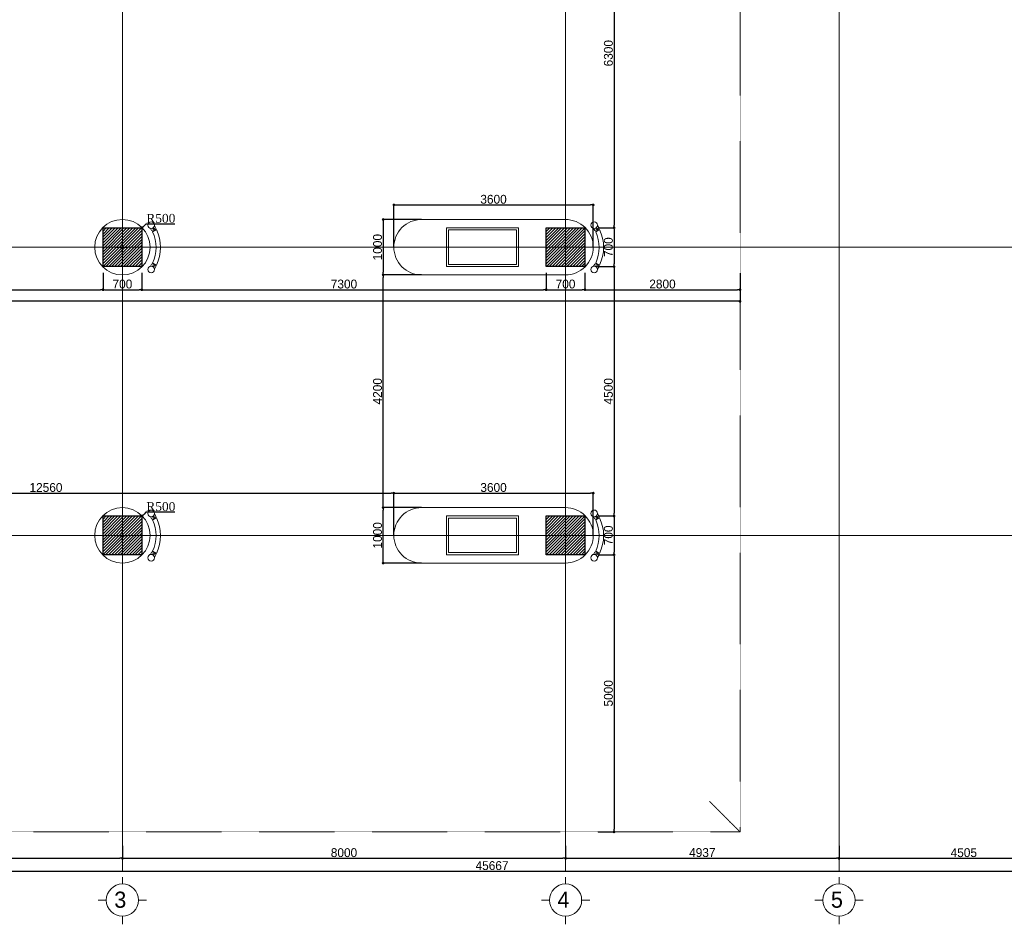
# Model space of a CAD drawing. Header units: feet. Extents: x 1537802 to 2072561, y 4461723 to 4732600.
# Tile 43 of 113: x 1854083 to 1871858, y 4618962 to 4635284. Entities that reach past the tile are written whole.
import ezdxf

# ---------------------------------------------------------------- set-up
doc = ezdxf.new("R2010")
doc.units = ezdxf.units.FT
doc.header["$MEASUREMENT"] = 0
doc.header["$PDMODE"] = 98
doc.header["$PDSIZE"] = 0.3
doc.linetypes.add('CENTER2', pattern=[1.125, 0.75, -0.125, 0.125, -0.125])
doc.linetypes.add('HIDDEN-2-1', pattern=[3, 2, -1])
doc.layers.add('CARCEREBI', color=7, linetype='Continuous')
doc.layers.add('ZOMEBI', color=20, linetype='Continuous')
doc.layers.add('vid vne razreza', color=7, linetype='Continuous', lineweight=9)
doc.dimstyles.new('ZO M100 Ark', dxfattribs={"dimscale": 8, "dimtxt": 8, "dimasz": 3, "dimexe": 0.5, "dimexo": 0, "dimgap": 2, "dimtad": 1, "dimtoh": 1, "dimdec": 0, "dimlfac": 10, "dimzin": 9, "dimtxsty": 'Standard', "dimblk": 'OBLIQUE', "dimcen": 2.5085, "dimdle": 0.5, "dimclrd": 20, "dimclre": 20, "dimclrt": 20, "dimadec": 0, "dimazin": 0, "dimtfac": 1, "dimtdec": 0, "dimtofl": 0, "dimtmove": 0, "dimatfit": 3, "dimfxl": 1, "dimarcsym": 0})

# ---------------------------------------------------------------- blocks, each defined once
blk = doc.blocks.new('_Dot')
at = {"color": 0, "linetype": 'ByBlock', "lineweight": -2}
blk.add_line((-0.5, 0), (-1, 0), dxfattribs=at)
at = {"color": 0, "linetype": 'ByBlock', "lineweight": 40, "const_width": 0.5}
blk.add_lwpolyline([(-0.25, 0, 1), (0.25, 0, 1)], format="xyb", close=True, dxfattribs=at)
blk = doc.blocks.new('*D5802')
at = {"layer": 'Defpoints', "color": 0, "lineweight": 30, "transparency": 16777216}
for p in [(1856293, 4631531), (1855937, 4631180)]:
    blk.add_point(p, dxfattribs=at)
at = {"layer": 'ZOMEBI', "color": 5, "lineweight": -2, "transparency": 16777216}
for p, q in [((1856362, 4631598), (1856327, 4631564)), ((1856881, 4631598), (1856362, 4631598)), ((1855937, 4631079), (1855937, 4631280)), ((1855837, 4631180), (1856037, 4631180))]:
    blk.add_line(p, q, dxfattribs=at)
at = {"layer": 'ZOMEBI', "color": 5, "lineweight": -2, "transparency": 16777216, "xscale": 48, "yscale": 48, "zscale": 48, "rotation": 224.5671831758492}
blk.add_blockref('_Dot', (1856293, 4631531), dxfattribs=at)
at = {"layer": 'ZOMEBI', "color": 5, "lineweight": 5, "transparency": 16777216, "insert": (1856631, 4631699), "char_height": 160, "attachment_point": 5}
blk.add_mtext('{\\fTimes New Roman|b0|i0|c0|p18;R500}', dxfattribs=at)
blk = doc.blocks.new('*D5803')
at = {"layer": 'Defpoints', "color": 0, "lineweight": 30, "transparency": 16777216}
for p in [(1856293, 4626331), (1855937, 4625980)]:
    blk.add_point(p, dxfattribs=at)
at = {"layer": 'ZOMEBI', "color": 5, "lineweight": -2, "transparency": 16777216}
for p, q in [((1856362, 4626398), (1856327, 4626364)), ((1856881, 4626398), (1856362, 4626398)), ((1855937, 4625879), (1855937, 4626080)), ((1855837, 4625980), (1856037, 4625980))]:
    blk.add_line(p, q, dxfattribs=at)
at = {"layer": 'ZOMEBI', "color": 5, "lineweight": -2, "transparency": 16777216, "xscale": 47.99999999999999, "yscale": 47.99999999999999, "zscale": 47.99999999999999, "rotation": 224.5671831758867}
blk.add_blockref('_Dot', (1856293, 4626331), dxfattribs=at)
at = {"layer": 'ZOMEBI', "color": 5, "lineweight": 5, "transparency": 16777216, "insert": (1856631, 4626499), "char_height": 160, "attachment_point": 5}
blk.add_mtext('{\\fTimes New Roman|b0|i0|c0|p18;R500}', dxfattribs=at)
blk = doc.blocks.new('*D5804')
at = {"layer": 'Defpoints', "color": 0, "lineweight": 30, "transparency": 16777216}
for p in [(1864526, 4637830), (1864526, 4631530), (1864812, 4631530)]:
    blk.add_point(p, dxfattribs=at)
at = {"layer": 'ZOMEBI', "color": 5, "lineweight": -2, "transparency": 16777216}
for p, q in [((1864526, 4637830), (1864832, 4637830)), ((1864812, 4637782), (1864812, 4631578)), ((1864526, 4631530), (1864832, 4631530))]:
    blk.add_line(p, q, dxfattribs=at)
at = {"layer": 'ZOMEBI', "color": 5, "lineweight": -2, "transparency": 16777216, "xscale": 48, "yscale": 48, "zscale": 48}
for p, rotation in [((1864812, 4637830), 90), ((1864812, 4631530), 270)]:
    blk.add_blockref('_Dot', p, dxfattribs=dict(at, rotation=rotation))
at = {"layer": 'ZOMEBI', "color": 5, "lineweight": 5, "transparency": 16777216, "insert": (1864711, 4634680), "char_height": 160, "attachment_point": 5, "rotation": 90}
blk.add_mtext('6300', dxfattribs=at)
blk = doc.blocks.new('*D5805')
at = {"layer": 'Defpoints', "color": 0, "lineweight": 30, "transparency": 16777216}
for p in [(1864526, 4630830), (1864526, 4626330), (1864812, 4626330)]:
    blk.add_point(p, dxfattribs=at)
at = {"layer": 'ZOMEBI', "color": 5, "lineweight": -2, "transparency": 16777216}
for p, q in [((1864526, 4630830), (1864832, 4630830)), ((1864812, 4630782), (1864812, 4626378)), ((1864526, 4626330), (1864832, 4626330))]:
    blk.add_line(p, q, dxfattribs=at)
at = {"layer": 'ZOMEBI', "color": 5, "lineweight": -2, "transparency": 16777216, "xscale": 48, "yscale": 48, "zscale": 48}
for p, rotation in [((1864812, 4630830), 90), ((1864812, 4626330), 270)]:
    blk.add_blockref('_Dot', p, dxfattribs=dict(at, rotation=rotation))
at = {"layer": 'ZOMEBI', "color": 5, "lineweight": 5, "transparency": 16777216, "insert": (1864711, 4628580), "char_height": 160, "attachment_point": 5, "rotation": 90}
blk.add_mtext('4500', dxfattribs=at)
blk = doc.blocks.new('*D5806')
at = {"layer": 'Defpoints', "color": 0, "lineweight": 30, "transparency": 16777216}
for p in [(1864526, 4626330), (1864526, 4625630), (1864812, 4625630)]:
    blk.add_point(p, dxfattribs=at)
at = {"layer": 'ZOMEBI', "color": 5, "lineweight": -2, "transparency": 16777216}
for p, q in [((1864526, 4626330), (1864832, 4626330)), ((1864812, 4626282), (1864812, 4625678)), ((1864526, 4625630), (1864832, 4625630))]:
    blk.add_line(p, q, dxfattribs=at)
at = {"layer": 'ZOMEBI', "color": 5, "lineweight": -2, "transparency": 16777216, "xscale": 48, "yscale": 48, "zscale": 48}
for p, rotation in [((1864812, 4626330), 90), ((1864812, 4625630), 270)]:
    blk.add_blockref('_Dot', p, dxfattribs=dict(at, rotation=rotation))
at = {"layer": 'ZOMEBI', "color": 5, "lineweight": 5, "transparency": 16777216, "insert": (1864711, 4625980), "char_height": 160, "attachment_point": 5, "rotation": 90}
blk.add_mtext('700', dxfattribs=at)
blk = doc.blocks.new('*D5807')
at = {"layer": 'Defpoints', "color": 0, "lineweight": 30, "transparency": 16777216}
for p in [(1864526, 4631530), (1864526, 4630830), (1864812, 4630830)]:
    blk.add_point(p, dxfattribs=at)
at = {"layer": 'ZOMEBI', "color": 5, "lineweight": -2, "transparency": 16777216}
for p, q in [((1864526, 4631530), (1864832, 4631530)), ((1864812, 4631482), (1864812, 4630878)), ((1864526, 4630830), (1864832, 4630830))]:
    blk.add_line(p, q, dxfattribs=at)
at = {"layer": 'ZOMEBI', "color": 5, "lineweight": -2, "transparency": 16777216, "xscale": 48, "yscale": 48, "zscale": 48}
for p, rotation in [((1864812, 4631530), 90), ((1864812, 4630830), 270)]:
    blk.add_blockref('_Dot', p, dxfattribs=dict(at, rotation=rotation))
at = {"layer": 'ZOMEBI', "color": 5, "lineweight": 5, "transparency": 16777216, "insert": (1864711, 4631180), "char_height": 160, "attachment_point": 5, "rotation": 90}
blk.add_mtext('700', dxfattribs=at)
blk = doc.blocks.new('*D5809')
at = {"layer": 'Defpoints', "color": 0, "lineweight": 30, "transparency": 16777216}
for p in [(1864526, 4625630), (1864526, 4620630), (1864812, 4620630)]:
    blk.add_point(p, dxfattribs=at)
at = {"layer": 'ZOMEBI', "color": 5, "lineweight": -2, "transparency": 16777216}
for p, q in [((1864526, 4625630), (1864832, 4625630)), ((1864812, 4625582), (1864812, 4620678)), ((1864526, 4620630), (1864832, 4620630))]:
    blk.add_line(p, q, dxfattribs=at)
at = {"layer": 'ZOMEBI', "color": 5, "lineweight": -2, "transparency": 16777216, "xscale": 48, "yscale": 48, "zscale": 48}
for p, rotation in [((1864812, 4625630), 90), ((1864812, 4620630), 270)]:
    blk.add_blockref('_Dot', p, dxfattribs=dict(at, rotation=rotation))
at = {"layer": 'ZOMEBI', "color": 5, "lineweight": 5, "transparency": 16777216, "insert": (1864711, 4623130), "char_height": 160, "attachment_point": 5, "rotation": 90}
blk.add_mtext('5000', dxfattribs=at)
blk = doc.blocks.new('*D5814')
at = {"layer": 'Defpoints', "color": 0, "lineweight": 30, "transparency": 16777216}
for p in [(1848127, 4630718), (1855587, 4630718), (1855587, 4630413)]:
    blk.add_point(p, dxfattribs=at)
at = {"layer": 'ZOMEBI', "color": 5, "lineweight": -2, "transparency": 16777216}
for p, q in [((1848127, 4630718), (1848127, 4630393)), ((1855587, 4630718), (1855587, 4630393)), ((1848175, 4630413), (1855539, 4630413))]:
    blk.add_line(p, q, dxfattribs=at)
at = {"layer": 'ZOMEBI', "color": 5, "lineweight": -2, "transparency": 16777216, "xscale": 48, "yscale": 48, "zscale": 48, "rotation": 180}
blk.add_blockref('_Dot', (1848127, 4630413), dxfattribs=at)
at = {"layer": 'ZOMEBI', "color": 5, "lineweight": -2, "transparency": 16777216, "xscale": 48, "yscale": 48, "zscale": 48}
blk.add_blockref('_Dot', (1855587, 4630413), dxfattribs=at)
at = {"layer": 'ZOMEBI', "color": 5, "lineweight": 5, "transparency": 16777216, "insert": (1851857, 4630514), "char_height": 160, "attachment_point": 5}
blk.add_mtext('7460', dxfattribs=at)
blk = doc.blocks.new('*D5815')
at = {"layer": 'Defpoints', "color": 0, "lineweight": 30, "transparency": 16777216}
for p in [(1855587, 4630718), (1856287, 4630718), (1856287, 4630413)]:
    blk.add_point(p, dxfattribs=at)
at = {"layer": 'ZOMEBI', "color": 5, "lineweight": -2, "transparency": 16777216}
for p, q in [((1855587, 4630718), (1855587, 4630393)), ((1856287, 4630718), (1856287, 4630393)), ((1855635, 4630413), (1856239, 4630413))]:
    blk.add_line(p, q, dxfattribs=at)
at = {"layer": 'ZOMEBI', "color": 5, "lineweight": -2, "transparency": 16777216, "xscale": 48, "yscale": 48, "zscale": 48, "rotation": 180}
blk.add_blockref('_Dot', (1855587, 4630413), dxfattribs=at)
at = {"layer": 'ZOMEBI', "color": 5, "lineweight": -2, "transparency": 16777216, "xscale": 48, "yscale": 48, "zscale": 48}
blk.add_blockref('_Dot', (1856287, 4630413), dxfattribs=at)
at = {"layer": 'ZOMEBI', "color": 5, "lineweight": 5, "transparency": 16777216, "insert": (1855937, 4630514), "char_height": 160, "attachment_point": 5}
blk.add_mtext('700', dxfattribs=at)
blk = doc.blocks.new('*D5816')
at = {"layer": 'Defpoints', "color": 0, "lineweight": 30, "transparency": 16777216}
for p in [(1856287, 4630718), (1863587, 4630718), (1863587, 4630413)]:
    blk.add_point(p, dxfattribs=at)
at = {"layer": 'ZOMEBI', "color": 5, "lineweight": -2, "transparency": 16777216}
for p, q in [((1856287, 4630718), (1856287, 4630393)), ((1863587, 4630718), (1863587, 4630393)), ((1856335, 4630413), (1863539, 4630413))]:
    blk.add_line(p, q, dxfattribs=at)
at = {"layer": 'ZOMEBI', "color": 5, "lineweight": -2, "transparency": 16777216, "xscale": 48, "yscale": 48, "zscale": 48, "rotation": 180}
blk.add_blockref('_Dot', (1856287, 4630413), dxfattribs=at)
at = {"layer": 'ZOMEBI', "color": 5, "lineweight": -2, "transparency": 16777216, "xscale": 48, "yscale": 48, "zscale": 48}
blk.add_blockref('_Dot', (1863587, 4630413), dxfattribs=at)
at = {"layer": 'ZOMEBI', "color": 5, "lineweight": 5, "transparency": 16777216, "insert": (1859937, 4630514), "char_height": 160, "attachment_point": 5}
blk.add_mtext('7300', dxfattribs=at)
blk = doc.blocks.new('*D5817')
at = {"layer": 'Defpoints', "color": 0, "lineweight": 30, "transparency": 16777216}
for p in [(1863587, 4630718), (1864287, 4630718), (1864287, 4630413)]:
    blk.add_point(p, dxfattribs=at)
at = {"layer": 'ZOMEBI', "color": 5, "lineweight": -2, "transparency": 16777216}
for p, q in [((1863587, 4630718), (1863587, 4630393)), ((1864287, 4630718), (1864287, 4630393)), ((1863635, 4630413), (1864239, 4630413))]:
    blk.add_line(p, q, dxfattribs=at)
at = {"layer": 'ZOMEBI', "color": 5, "lineweight": -2, "transparency": 16777216, "xscale": 48, "yscale": 48, "zscale": 48, "rotation": 180}
blk.add_blockref('_Dot', (1863587, 4630413), dxfattribs=at)
at = {"layer": 'ZOMEBI', "color": 5, "lineweight": -2, "transparency": 16777216, "xscale": 48, "yscale": 48, "zscale": 48}
blk.add_blockref('_Dot', (1864287, 4630413), dxfattribs=at)
at = {"layer": 'ZOMEBI', "color": 5, "lineweight": 5, "transparency": 16777216, "insert": (1863937, 4630514), "char_height": 160, "attachment_point": 5}
blk.add_mtext('700', dxfattribs=at)
blk = doc.blocks.new('*D5818')
at = {"layer": 'Defpoints', "color": 0, "lineweight": 30, "transparency": 16777216}
for p in [(1864287, 4630718), (1867087, 4630711), (1867087, 4630413)]:
    blk.add_point(p, dxfattribs=at)
at = {"layer": 'ZOMEBI', "color": 5, "lineweight": -2, "transparency": 16777216}
for p, q in [((1864287, 4630718), (1864287, 4630393)), ((1867087, 4630711), (1867087, 4630393)), ((1864335, 4630413), (1867039, 4630413))]:
    blk.add_line(p, q, dxfattribs=at)
at = {"layer": 'ZOMEBI', "color": 5, "lineweight": -2, "transparency": 16777216, "xscale": 48, "yscale": 48, "zscale": 48, "rotation": 180}
blk.add_blockref('_Dot', (1864287, 4630413), dxfattribs=at)
at = {"layer": 'ZOMEBI', "color": 5, "lineweight": -2, "transparency": 16777216, "xscale": 48, "yscale": 48, "zscale": 48}
blk.add_blockref('_Dot', (1867087, 4630413), dxfattribs=at)
at = {"layer": 'ZOMEBI', "color": 5, "lineweight": 5, "transparency": 16777216, "insert": (1865687, 4630514), "char_height": 160, "attachment_point": 5}
blk.add_mtext('2800', dxfattribs=at)
blk = doc.blocks.new('*D5820')
at = {"layer": 'Defpoints', "color": 0, "lineweight": 30, "transparency": 16777216}
for p in [(1836827, 4630508), (1867087, 4630552), (1836827, 4630203)]:
    blk.add_point(p, dxfattribs=at)
at = {"layer": 'ZOMEBI', "color": 5, "lineweight": -2, "transparency": 16777216}
for p, q in [((1836827, 4630508), (1836827, 4630183)), ((1867087, 4630552), (1867087, 4630183)), ((1867039, 4630203), (1836875, 4630203))]:
    blk.add_line(p, q, dxfattribs=at)
at = {"layer": 'ZOMEBI', "color": 5, "lineweight": -2, "transparency": 16777216, "xscale": 48, "yscale": 48, "zscale": 48, "rotation": 180}
blk.add_blockref('_Dot', (1836827, 4630203), dxfattribs=at)
at = {"layer": 'ZOMEBI', "color": 5, "lineweight": -2, "transparency": 16777216, "xscale": 48, "yscale": 48, "zscale": 48}
blk.add_blockref('_Dot', (1867087, 4630203), dxfattribs=at)
at = {"layer": 'ZOMEBI', "color": 5, "lineweight": 5, "transparency": 16777216, "insert": (1851957, 4630304), "char_height": 160, "attachment_point": 5}
blk.add_mtext('30260', dxfattribs=at)
blk = doc.blocks.new('*D5822')
at = {"layer": 'Defpoints', "color": 0, "lineweight": 30, "transparency": 16777216}
for p in [(1860837, 4626742), (1848277, 4625980), (1860837, 4625980)]:
    blk.add_point(p, dxfattribs=at)
at = {"layer": 'ZOMEBI', "color": 5, "lineweight": -2, "transparency": 16777216}
for p, q in [((1848277, 4625980), (1848277, 4626762)), ((1848325, 4626742), (1860789, 4626742)), ((1860837, 4625980), (1860837, 4626762))]:
    blk.add_line(p, q, dxfattribs=at)
at = {"layer": 'ZOMEBI', "color": 5, "lineweight": -2, "transparency": 16777216, "xscale": 48, "yscale": 48, "zscale": 48, "rotation": 180}
blk.add_blockref('_Dot', (1848277, 4626742), dxfattribs=at)
at = {"layer": 'ZOMEBI', "color": 5, "lineweight": -2, "transparency": 16777216, "xscale": 48, "yscale": 48, "zscale": 48}
blk.add_blockref('_Dot', (1860837, 4626742), dxfattribs=at)
at = {"layer": 'ZOMEBI', "color": 5, "lineweight": 5, "transparency": 16777216, "insert": (1854557, 4626843), "char_height": 160, "attachment_point": 5}
blk.add_mtext('12560', dxfattribs=at)
blk = doc.blocks.new('*D5823')
at = {"layer": 'Defpoints', "color": 0, "lineweight": 30, "transparency": 16777216}
for p in [(1864437, 4626742), (1860837, 4625980), (1864437, 4625980)]:
    blk.add_point(p, dxfattribs=at)
at = {"layer": 'ZOMEBI', "color": 5, "lineweight": -2, "transparency": 16777216}
for p, q in [((1860837, 4625980), (1860837, 4626762)), ((1860885, 4626742), (1864389, 4626742)), ((1864437, 4625980), (1864437, 4626762))]:
    blk.add_line(p, q, dxfattribs=at)
at = {"layer": 'ZOMEBI', "color": 5, "lineweight": -2, "transparency": 16777216, "xscale": 48, "yscale": 48, "zscale": 48, "rotation": 180}
blk.add_blockref('_Dot', (1860837, 4626742), dxfattribs=at)
at = {"layer": 'ZOMEBI', "color": 5, "lineweight": -2, "transparency": 16777216, "xscale": 48, "yscale": 48, "zscale": 48}
blk.add_blockref('_Dot', (1864437, 4626742), dxfattribs=at)
at = {"layer": 'ZOMEBI', "color": 5, "lineweight": 5, "transparency": 16777216, "insert": (1862637, 4626843), "char_height": 160, "attachment_point": 5}
blk.add_mtext('3600', dxfattribs=at)
blk = doc.blocks.new('*D5824')
at = {"layer": 'Defpoints', "color": 0, "lineweight": 30, "transparency": 16777216}
for p in [(1864437, 4631942), (1860837, 4631180), (1864437, 4631180)]:
    blk.add_point(p, dxfattribs=at)
at = {"layer": 'ZOMEBI', "color": 5, "lineweight": -2, "transparency": 16777216}
for p, q in [((1860837, 4631180), (1860837, 4631962)), ((1860885, 4631942), (1864389, 4631942)), ((1864437, 4631180), (1864437, 4631962))]:
    blk.add_line(p, q, dxfattribs=at)
at = {"layer": 'ZOMEBI', "color": 5, "lineweight": -2, "transparency": 16777216, "xscale": 48, "yscale": 48, "zscale": 48, "rotation": 180}
blk.add_blockref('_Dot', (1860837, 4631942), dxfattribs=at)
at = {"layer": 'ZOMEBI', "color": 5, "lineweight": -2, "transparency": 16777216, "xscale": 48, "yscale": 48, "zscale": 48}
blk.add_blockref('_Dot', (1864437, 4631942), dxfattribs=at)
at = {"layer": 'ZOMEBI', "color": 5, "lineweight": 5, "transparency": 16777216, "insert": (1862637, 4632043), "char_height": 160, "attachment_point": 5}
blk.add_mtext('3600', dxfattribs=at)
blk = doc.blocks.new('*D5826')
at = {"layer": 'Defpoints', "color": 0, "lineweight": 30, "transparency": 16777216}
for p in [(1861337, 4631680), (1860644, 4630680), (1861337, 4630680)]:
    blk.add_point(p, dxfattribs=at)
at = {"layer": 'ZOMEBI', "color": 5, "lineweight": -2, "transparency": 16777216}
for p, q in [((1861337, 4631680), (1860624, 4631680)), ((1860644, 4631632), (1860644, 4630728)), ((1861337, 4630680), (1860624, 4630680))]:
    blk.add_line(p, q, dxfattribs=at)
at = {"layer": 'ZOMEBI', "color": 5, "lineweight": -2, "transparency": 16777216, "xscale": 48, "yscale": 48, "zscale": 48}
for p, rotation in [((1860644, 4631680), 90), ((1860644, 4630680), 270)]:
    blk.add_blockref('_Dot', p, dxfattribs=dict(at, rotation=rotation))
at = {"layer": 'ZOMEBI', "color": 5, "lineweight": 5, "transparency": 16777216, "insert": (1860543, 4631180), "char_height": 160, "attachment_point": 5, "rotation": 90}
blk.add_mtext('1000', dxfattribs=at)
blk = doc.blocks.new('*D5827')
at = {"layer": 'Defpoints', "color": 0, "lineweight": 30, "transparency": 16777216}
for p in [(1860644, 4630680), (1861337, 4630680), (1861337, 4626480)]:
    blk.add_point(p, dxfattribs=at)
at = {"layer": 'ZOMEBI', "color": 5, "lineweight": -2, "transparency": 16777216}
for p, q in [((1861337, 4630680), (1860624, 4630680)), ((1860644, 4626528), (1860644, 4630632)), ((1861337, 4626480), (1860624, 4626480))]:
    blk.add_line(p, q, dxfattribs=at)
at = {"layer": 'ZOMEBI', "color": 5, "lineweight": -2, "transparency": 16777216, "xscale": 48, "yscale": 48, "zscale": 48}
for p, rotation in [((1860644, 4630680), 90), ((1860644, 4626480), 270)]:
    blk.add_blockref('_Dot', p, dxfattribs=dict(at, rotation=rotation))
at = {"layer": 'ZOMEBI', "color": 5, "lineweight": 5, "transparency": 16777216, "insert": (1860543, 4628580), "char_height": 160, "attachment_point": 5, "rotation": 90}
blk.add_mtext('4200', dxfattribs=at)
blk = doc.blocks.new('*D5828')
at = {"layer": 'Defpoints', "color": 0, "lineweight": 30, "transparency": 16777216}
for p in [(1860644, 4626480), (1861337, 4626480), (1861337, 4625480)]:
    blk.add_point(p, dxfattribs=at)
at = {"layer": 'ZOMEBI', "color": 5, "lineweight": -2, "transparency": 16777216}
for p, q in [((1861337, 4626480), (1860624, 4626480)), ((1860644, 4625528), (1860644, 4626432)), ((1861337, 4625480), (1860624, 4625480))]:
    blk.add_line(p, q, dxfattribs=at)
at = {"layer": 'ZOMEBI', "color": 5, "lineweight": -2, "transparency": 16777216, "xscale": 48, "yscale": 48, "zscale": 48}
for p, rotation in [((1860644, 4626480), 90), ((1860644, 4625480), 270)]:
    blk.add_blockref('_Dot', p, dxfattribs=dict(at, rotation=rotation))
at = {"layer": 'ZOMEBI', "color": 5, "lineweight": 5, "transparency": 16777216, "insert": (1860543, 4625980), "char_height": 160, "attachment_point": 5, "rotation": 90}
blk.add_mtext('1000', dxfattribs=at)
blk = doc.blocks.new('*D5830')
at = {"layer": 'Defpoints', "color": 0, "lineweight": 30, "transparency": 16777216}
for p in [(1847777, 4620378), (1855937, 4620378), (1855937, 4620153)]:
    blk.add_point(p, dxfattribs=at)
at = {"layer": 'ZOMEBI', "color": 5, "lineweight": -2, "transparency": 16777216}
for p, q in [((1847777, 4620378), (1847777, 4620133)), ((1855937, 4620378), (1855937, 4620133)), ((1847825, 4620153), (1855889, 4620153))]:
    blk.add_line(p, q, dxfattribs=at)
at = {"layer": 'ZOMEBI', "color": 5, "lineweight": -2, "transparency": 16777216, "xscale": 48, "yscale": 48, "zscale": 48, "rotation": 180}
blk.add_blockref('_Dot', (1847777, 4620153), dxfattribs=at)
at = {"layer": 'ZOMEBI', "color": 5, "lineweight": -2, "transparency": 16777216, "xscale": 48, "yscale": 48, "zscale": 48}
blk.add_blockref('_Dot', (1855937, 4620153), dxfattribs=at)
at = {"layer": 'ZOMEBI', "color": 5, "lineweight": 5, "transparency": 16777216, "insert": (1851857, 4620254), "char_height": 160, "attachment_point": 5}
blk.add_mtext('8160', dxfattribs=at)
blk = doc.blocks.new('*D5831')
at = {"layer": 'Defpoints', "color": 0, "lineweight": 30, "transparency": 16777216}
for p in [(1855937, 4620378), (1863937, 4620378), (1863937, 4620153)]:
    blk.add_point(p, dxfattribs=at)
at = {"layer": 'ZOMEBI', "color": 5, "lineweight": -2, "transparency": 16777216}
for p, q in [((1855937, 4620378), (1855937, 4620133)), ((1863937, 4620378), (1863937, 4620133)), ((1855985, 4620153), (1863889, 4620153))]:
    blk.add_line(p, q, dxfattribs=at)
at = {"layer": 'ZOMEBI', "color": 5, "lineweight": -2, "transparency": 16777216, "xscale": 48, "yscale": 48, "zscale": 48, "rotation": 180}
blk.add_blockref('_Dot', (1855937, 4620153), dxfattribs=at)
at = {"layer": 'ZOMEBI', "color": 5, "lineweight": -2, "transparency": 16777216, "xscale": 48, "yscale": 48, "zscale": 48}
blk.add_blockref('_Dot', (1863937, 4620153), dxfattribs=at)
at = {"layer": 'ZOMEBI', "color": 5, "lineweight": 5, "transparency": 16777216, "insert": (1859937, 4620254), "char_height": 160, "attachment_point": 5}
blk.add_mtext('8000', dxfattribs=at)
blk = doc.blocks.new('*D5832')
at = {"layer": 'Defpoints', "color": 0, "lineweight": 30, "transparency": 16777216}
for p in [(1863937, 4620378), (1868874, 4620378), (1868874, 4620153)]:
    blk.add_point(p, dxfattribs=at)
at = {"layer": 'ZOMEBI', "color": 5, "lineweight": -2, "transparency": 16777216}
for p, q in [((1863937, 4620378), (1863937, 4620133)), ((1868874, 4620378), (1868874, 4620133)), ((1863985, 4620153), (1868826, 4620153))]:
    blk.add_line(p, q, dxfattribs=at)
at = {"layer": 'ZOMEBI', "color": 5, "lineweight": -2, "transparency": 16777216, "xscale": 48, "yscale": 48, "zscale": 48, "rotation": 180}
blk.add_blockref('_Dot', (1863937, 4620153), dxfattribs=at)
at = {"layer": 'ZOMEBI', "color": 5, "lineweight": -2, "transparency": 16777216, "xscale": 48, "yscale": 48, "zscale": 48}
blk.add_blockref('_Dot', (1868874, 4620153), dxfattribs=at)
at = {"layer": 'ZOMEBI', "color": 5, "lineweight": 5, "transparency": 16777216, "insert": (1866406, 4620255), "char_height": 160, "attachment_point": 5}
blk.add_mtext('4937', dxfattribs=at)
blk = doc.blocks.new('*D5833')
at = {"layer": 'Defpoints', "color": 0, "lineweight": 30, "transparency": 16777216}
for p in [(1868874, 4620378), (1873379, 4620378), (1873379, 4620153)]:
    blk.add_point(p, dxfattribs=at)
at = {"layer": 'ZOMEBI', "color": 5, "lineweight": -2, "transparency": 16777216}
for p, q in [((1868874, 4620378), (1868874, 4620133)), ((1873379, 4620378), (1873379, 4620133)), ((1868922, 4620153), (1873331, 4620153))]:
    blk.add_line(p, q, dxfattribs=at)
at = {"layer": 'ZOMEBI', "color": 5, "lineweight": -2, "transparency": 16777216, "xscale": 48, "yscale": 48, "zscale": 48, "rotation": 180}
blk.add_blockref('_Dot', (1868874, 4620153), dxfattribs=at)
at = {"layer": 'ZOMEBI', "color": 5, "lineweight": -2, "transparency": 16777216, "xscale": 48, "yscale": 48, "zscale": 48}
blk.add_blockref('_Dot', (1873379, 4620153), dxfattribs=at)
at = {"layer": 'ZOMEBI', "color": 5, "lineweight": 5, "transparency": 16777216, "insert": (1871127, 4620254), "char_height": 160, "attachment_point": 5}
blk.add_mtext('4505', dxfattribs=at)
blk = doc.blocks.new('*D5837')
at = {"layer": 'Defpoints', "color": 0, "lineweight": 30, "transparency": 16777216}
for p in [(1839777, 4620378), (1885444, 4620378), (1885444, 4619918)]:
    blk.add_point(p, dxfattribs=at)
at = {"layer": 'ZOMEBI', "color": 5, "lineweight": -2, "transparency": 16777216}
for p, q in [((1839777, 4620378), (1839777, 4619898)), ((1885444, 4620378), (1885444, 4619898)), ((1839825, 4619918), (1885396, 4619918))]:
    blk.add_line(p, q, dxfattribs=at)
at = {"layer": 'ZOMEBI', "color": 5, "lineweight": -2, "transparency": 16777216, "xscale": 48, "yscale": 48, "zscale": 48, "rotation": 180}
blk.add_blockref('_Dot', (1839777, 4619918), dxfattribs=at)
at = {"layer": 'ZOMEBI', "color": 5, "lineweight": -2, "transparency": 16777216, "xscale": 48, "yscale": 48, "zscale": 48}
blk.add_blockref('_Dot', (1885444, 4619918), dxfattribs=at)
at = {"layer": 'ZOMEBI', "color": 5, "lineweight": 5, "transparency": 16777216, "insert": (1862610, 4620020), "char_height": 160, "attachment_point": 5}
blk.add_mtext('45667', dxfattribs=at)
blk = doc.blocks.new('GERZI')
at = {"layer": 'CARCEREBI', "color": 5, "lineweight": 5}
for points in [[(0, 5.8), (0, 3.55)], [(0, 2.85), (0, 2)], [(-2, 0), (-3, 0)], [(2, 0), (3, 0)], [(0, -2), (0, -3)]]:
    blk.add_lwpolyline(points, dxfattribs=at)
blk.add_circle((0, 0), 2, dxfattribs=at)

msp = doc.modelspace()

# ---------------------------------------------------------------- hatches: boundary and pattern name
at = {"layer": 'vid vne razreza', "lineweight": 9, "ltscale": 0.5}
h = msp.add_hatch(dxfattribs=at)
h.set_pattern_fill('ANSI31', color=256, scale=300)
h.set_pattern_definition([(45, (1881024.198, 4584994.576), (-26.516504, 26.516504), [])])
h.paths.add_polyline_path([(1840126.9, 4637829.8), (1839426.9, 4637829.8), (1839426.9, 4638529.8), (1840126.9, 4638529.8)])
h.paths.add_polyline_path([(1840126.9, 4625629.8), (1839426.9, 4625629.8), (1839426.9, 4626329.8), (1840126.9, 4626329.8)])
h.paths.add_polyline_path([(1840126.9, 4630829.8), (1839426.9, 4630829.8), (1839426.9, 4631529.8), (1840126.9, 4631529.8)])
h.paths.add_polyline_path([(1856286.9, 4630829.8), (1855586.9, 4630829.8), (1855586.9, 4631529.8), (1856286.9, 4631529.8)])
h.paths.add_polyline_path([(1848126.9, 4630829.8), (1847426.9, 4630829.8), (1847426.9, 4631529.8), (1848126.9, 4631529.8)])
h.paths.add_polyline_path([(1848126.9, 4625629.8), (1847426.9, 4625629.8), (1847426.9, 4626329.8), (1848126.9, 4626329.8)])
h.paths.add_polyline_path([(1856286.9, 4625629.8), (1855586.9, 4625629.8), (1855586.9, 4626329.8), (1856286.9, 4626329.8)])
h.paths.add_polyline_path([(1864286.9, 4625629.8), (1863586.9, 4625629.8), (1863586.9, 4626329.8), (1864286.9, 4626329.8)])
h.paths.add_polyline_path([(1864286.9, 4630829.8), (1863586.9, 4630829.8), (1863586.9, 4631529.8), (1864286.9, 4631529.8)])
h.paths.add_polyline_path([(1864286.9, 4637829.8), (1863586.9, 4637829.8), (1863586.9, 4638529.8), (1864286.9, 4638529.8)])

# ---------------------------------------------------------------- linework, layer by layer
at = {"color": 204, "linetype": 'CENTER2', "lineweight": 9, "ltscale": 10, "elevation": -26089.3}
for points in [[(1855936.9, 4652541.2), (1855936.9, 4620378.4)], [(1863936.9, 4652541.2), (1863936.9, 4620378.4)], [(1868874.2, 4652541.2), (1868874.2, 4620378.4)], [(1836345.8, 4631179.8), (1886108, 4631179.8)], [(1836345.8, 4625979.8), (1886108, 4625979.8)]]:
    msp.add_lwpolyline(points, dxfattribs=at)
at = {"color": 1, "linetype": 'HIDDEN-2-1', "lineweight": 9, "ltscale": 2, "elevation": -26089.3}
msp.add_lwpolyline([(1867086.9, 4641129.8), (1836826.9, 4641129.8), (1836826.9, 4620629.8), (1867086.9, 4620629.8)], close=True, dxfattribs=at)
at = {"lineweight": 9, "ltscale": 0.5, "elevation": -26089.3}
for points in [[(1856514.8, 4631572.8), (1856543.1, 4631523.2), (1856535.9, 4631496.3), (1856492.1, 4631471.3), (1856464.6, 4631478.7), (1856442.5, 4631517.9)], [(1864514.8, 4631572.8), (1864543.1, 4631523.2), (1864535.9, 4631496.3), (1864492.1, 4631471.3), (1864464.6, 4631478.7), (1864442.5, 4631517.9)], [(1856514.8, 4630780.5), (1856543.1, 4630830.1), (1856535.9, 4630856.9), (1856492.1, 4630881.9), (1856464.6, 4630874.6), (1856442.5, 4630835.3)], [(1864514.8, 4630780.5), (1864543.1, 4630830.1), (1864535.9, 4630856.9), (1864492.1, 4630881.9), (1864464.6, 4630874.6), (1864442.5, 4630835.3)], [(1856514.8, 4626372.8), (1856543.1, 4626323.2), (1856535.9, 4626296.3), (1856492.1, 4626271.3), (1856464.6, 4626278.7), (1856442.5, 4626317.9)], [(1864514.8, 4626372.8), (1864543.1, 4626323.2), (1864535.9, 4626296.3), (1864492.1, 4626271.3), (1864464.6, 4626278.7), (1864442.5, 4626317.9)], [(1856514.8, 4625580.5), (1856543.1, 4625630.1), (1856535.9, 4625656.9), (1856492.1, 4625681.9), (1856464.6, 4625674.6), (1856442.5, 4625635.3)], [(1864514.8, 4625580.5), (1864543.1, 4625630.1), (1864535.9, 4625656.9), (1864492.1, 4625681.9), (1864464.6, 4625674.6), (1864442.5, 4625635.3)]]:
    msp.add_lwpolyline(points, dxfattribs=at)
at = {"lineweight": 9, "elevation": -26089.3}
for points in [[(1863936.9, 4630679.8), (1861336.9, 4630679.8, -0.4142136), (1860836.9, 4631179.8), (1860836.9, 4631179.8, -0.4142136), (1861336.9, 4631679.8), (1863936.9, 4631679.8, -0.4142136), (1864436.9, 4631179.8), (1864436.9, 4631179.8, -0.4142136)], [(1863936.9, 4625479.8), (1861336.9, 4625479.8, -0.4142136), (1860836.9, 4625979.8), (1860836.9, 4625979.8, -0.4142136), (1861336.9, 4626479.8), (1863936.9, 4626479.8, -0.4142136), (1864436.9, 4625979.8), (1864436.9, 4625979.8, -0.4142136)]]:
    msp.add_lwpolyline(points, format="xyb", close=True, dxfattribs=at)
at = {"lineweight": 30, "elevation": -26089.3}
for points in [[(1856286.9, 4630829.8), (1855586.9, 4630829.8), (1855586.9, 4631529.8), (1856286.9, 4631529.8)], [(1864286.9, 4630829.8), (1863586.9, 4630829.8), (1863586.9, 4631529.8), (1864286.9, 4631529.8)], [(1856286.9, 4625629.8), (1855586.9, 4625629.8), (1855586.9, 4626329.8), (1856286.9, 4626329.8)], [(1864286.9, 4625629.8), (1863586.9, 4625629.8), (1863586.9, 4626329.8), (1864286.9, 4626329.8)]]:
    msp.add_lwpolyline(points, close=True, dxfattribs=at)
at = {"lineweight": 9, "ltscale": 0.5, "elevation": -26089.3}
for points in [[(1856478.1, 4631475.1), (1856485.5, 4631461.9), (1856546.7, 4631496.7), (1856539.5, 4631509.7), (1856535.9, 4631496.3), (1856492.1, 4631471.3)], [(1864478.1, 4631475.1), (1864485.5, 4631461.9), (1864546.7, 4631496.7), (1864539.5, 4631509.7), (1864535.9, 4631496.3), (1864492.1, 4631471.3)], [(1856478.1, 4630878.2), (1856485.5, 4630891.4), (1856546.7, 4630856.6), (1856539.5, 4630843.5), (1856535.9, 4630856.9), (1856492.1, 4630881.9)], [(1864478.1, 4630878.2), (1864485.5, 4630891.4), (1864546.7, 4630856.6), (1864539.5, 4630843.5), (1864535.9, 4630856.9), (1864492.1, 4630881.9)], [(1856478.1, 4626275.1), (1856485.5, 4626261.9), (1856546.7, 4626296.7), (1856539.5, 4626309.7), (1856535.9, 4626296.3), (1856492.1, 4626271.3)], [(1864478.1, 4626275.1), (1864485.5, 4626261.9), (1864546.7, 4626296.7), (1864539.5, 4626309.7), (1864535.9, 4626296.3), (1864492.1, 4626271.3)], [(1856478.1, 4625678.2), (1856485.5, 4625691.4), (1856546.7, 4625656.6), (1856539.5, 4625643.5), (1856535.9, 4625656.9), (1856492.1, 4625681.9)], [(1864478.1, 4625678.2), (1864485.5, 4625691.4), (1864546.7, 4625656.6), (1864539.5, 4625643.5), (1864535.9, 4625656.9), (1864492.1, 4625681.9)]]:
    msp.add_lwpolyline(points, close=True, dxfattribs=at)
for points in [[(1856480.8, 4631459.2), (1856550.4, 4631498.8, -0.2302769), (1856550.4, 4630854.4), (1856480.8, 4630894.1, 0.2258982), (1856480.8, 4631459.2, 3.7186185)], [(1864480.8, 4631459.2), (1864550.4, 4631498.8, -0.2302769), (1864550.4, 4630854.4), (1864480.8, 4630894.1, 0.2258982), (1864480.8, 4631459.2, 3.7186185)], [(1856480.8, 4626259.2), (1856550.4, 4626298.8, -0.2302769), (1856550.4, 4625654.4), (1856480.8, 4625694.1, 0.2258982), (1856480.8, 4626259.2, 3.7186185)], [(1864480.8, 4626259.2), (1864550.4, 4626298.8, -0.2302769), (1864550.4, 4625654.4), (1864480.8, 4625694.1, 0.2258982), (1864480.8, 4626259.2, 3.7186185)]]:
    msp.add_lwpolyline(points, format="xyb", dxfattribs=at)
at = {"lineweight": 9, "elevation": -26089.3}
for points in [[(1863086.9, 4631529.8), (1863086.9, 4630829.8), (1861786.9, 4630829.8), (1861786.9, 4631529.8)], [(1863048.6, 4631491.5), (1863048.6, 4630868.1), (1861825.2, 4630868.1), (1861825.2, 4631491.5)], [(1863086.9, 4626329.8), (1863086.9, 4625629.8), (1861786.9, 4625629.8), (1861786.9, 4626329.8)], [(1863048.6, 4626291.5), (1863048.6, 4625668.1), (1861825.2, 4625668.1), (1861825.2, 4626291.5)]]:
    msp.add_lwpolyline(points, close=True, dxfattribs=at)
at = {"color": 1, "linetype": 'HIDDEN-2-1', "lineweight": 9, "ltscale": 2, "elevation": -26089.3}
msp.add_lwpolyline([(1867086.9, 4620629.8), (1866537.3, 4621179.4)], dxfattribs=at)
at = {"linetype": 'ByBlock', "lineweight": 9, "ltscale": 0.5}
for centre in [(1855936.9, 4631179.8, -26089.3), (1855936.9, 4625979.8, -26089.3)]:
    msp.add_circle(centre, 500, dxfattribs=at)
at = {"lineweight": 9, "ltscale": 0.5}
for centre, radius in [((1856455, 4631576.6, -26089.3), 60), ((1864455, 4631576.6, -26089.3), 60), ((1856501.8, 4631508.3, -26089.3), 14.8), ((1864501.8, 4631508.3, -26089.3), 14.8), ((1856501.8, 4630845, -26089.3), 15.8), ((1864501.8, 4630845, -26089.3), 15.8), ((1856455, 4630776.6, -26089.3), 60), ((1864455, 4630776.6, -26089.3), 60), ((1856455, 4626376.6, -26089.3), 60), ((1864455, 4626376.6, -26089.3), 60), ((1856501.8, 4626308.3, -26089.3), 14.8), ((1864501.8, 4626308.3, -26089.3), 14.8), ((1856455, 4625576.6, -26089.3), 60), ((1856501.8, 4625645, -26089.3), 15.8), ((1864455, 4625576.6, -26089.3), 60), ((1864501.8, 4625645, -26089.3), 15.8)]:
    msp.add_circle(centre, radius, dxfattribs=at)

# ---------------------------------------------------------------- block references
at = {"color": 3, "lineweight": 5, "xscale": -145.5667200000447, "yscale": 145.5667200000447, "zscale": 145.5667200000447}
for p in [(1855936.9, 4619398.9, -26089.3), (1863936.9, 4619398.9, -26089.3), (1868874.2, 4619398.9, -26089.3)]:
    msp.add_blockref('GERZI', p, dxfattribs=at)

# ---------------------------------------------------------------- texts
at = {"color": 5, "lineweight": 5, "char_height": 291.1, "width": 159.18, "attachment_point": 3}
for s, insert in [('3', (1856006.8, 4619551.7, -26089.3)), ('4', (1864006.8, 4619551.7, -26089.3)), ('5', (1868944.1, 4619551.7, -26089.3))]:
    msp.add_mtext(s, dxfattribs=dict(at, insert=insert))

# ---------------------------------------------------------------- dimensions: what is measured, and where the dimension line sits
at = {"layer": 'ZOMEBI', "color": 3, "lineweight": 5}
for base, p1, p2, angle, picture, middle in [((1864811.9, 4631529.8, -26089.3), (1864525.9, 4637829.8, -26089.3), (1864525.9, 4631529.8, -26089.3), 90, '*D5804', (1864710.8, 4634679.8, -26089.3)), ((1860643.8, 4630679.8, -26089.3), (1861336.9, 4631679.8, -26089.3), (1861336.9, 4630679.8, -26089.3), 90, '*D5826', (1860542.7, 4631179.8, -26089.3)), ((1864811.9, 4630829.8, -26089.3), (1864525.9, 4631529.8, -26089.3), (1864525.9, 4630829.8, -26089.3), 90, '*D5807', (1864710.6, 4631179.8, -26089.3)), ((1860643.8, 4630679.8, -26089.3), (1861336.9, 4626479.8, -26089.3), (1861336.9, 4630679.8, -26089.3), 270, '*D5827', (1860542.7, 4628579.8, -26089.3)), ((1864811.9, 4626329.8, -26089.3), (1864525.9, 4630829.8, -26089.3), (1864525.9, 4626329.8, -26089.3), 90, '*D5805', (1864710.8, 4628579.8, -26089.3)), ((1836826.9, 4630202.8, -26089.3), (1867086.9, 4630552, -26089.3), (1836826.9, 4630507.5, -26089.3), 180, '*D5820', (1851956.9, 4630303.9, -26089.3)), ((1860643.8, 4626479.8, -26089.3), (1861336.9, 4625479.8, -26089.3), (1861336.9, 4626479.8, -26089.3), 270, '*D5828', (1860542.7, 4625979.8, -26089.3)), ((1864811.9, 4625629.8, -26089.3), (1864525.9, 4626329.8, -26089.3), (1864525.9, 4625629.8, -26089.3), 90, '*D5806', (1864710.6, 4625979.8, -26089.3)), ((1864811.9, 4620629.8, -26089.3), (1864525.9, 4625629.8, -26089.3), (1864525.9, 4620629.8, -26089.3), 90, '*D5809', (1864710.8, 4623129.8, -26089.3))]:
    dim = msp.add_linear_dim(base=base, p1=p1, p2=p2, angle=angle, dimstyle='ZO M100 Ark', override={"dimscale": 40, "dimtxt": 4, "dimasz": 1.2, "dimgap": 0.5, "dimlfac": 1, "dimblk1": 'Dot', "dimblk2": 'Dot', "dimsah": 1, "dimclrd": 5, "dimclre": 5, "dimclrt": 5, "dimfxl": 0.18, "dimarcsym": 1}, dxfattribs=at)
    dim.commit()
    dim.dimension.update_dxf_attribs({"geometry": picture, "text_midpoint": middle})
for base, p1, p2, picture, middle in [((1864436.9, 4631942.2, -26089.3), (1860836.9, 4631179.8, -26089.3), (1864436.9, 4631179.8, -26089.3), '*D5824', (1862636.9, 4632043.3, -26089.3)), ((1855586.9, 4630413.2, -26089.3), (1848126.9, 4630717.9, -26089.3), (1855586.9, 4630717.9, -26089.3), '*D5814', (1851856.9, 4630514.4, -26089.3)), ((1856286.9, 4630413.2, -26089.3), (1855586.9, 4630717.9, -26089.3), (1856286.9, 4630717.9, -26089.3), '*D5815', (1855936.9, 4630514.4, -26089.3)), ((1863586.9, 4630413.2, -26089.3), (1856286.9, 4630717.9, -26089.3), (1863586.9, 4630717.9, -26089.3), '*D5816', (1859936.9, 4630514.4, -26089.3)), ((1864286.9, 4630413.2, -26089.3), (1863586.9, 4630717.9, -26089.3), (1864286.9, 4630717.9, -26089.3), '*D5817', (1863936.9, 4630514.4, -26089.3)), ((1867086.9, 4630413.2, -26089.3), (1864286.9, 4630717.9, -26089.3), (1867086.9, 4630710.9, -26089.3), '*D5818', (1865686.9, 4630514.3, -26089.3)), ((1860836.9, 4626742.2, -26089.3), (1848276.9, 4625979.8, -26089.3), (1860836.9, 4625979.8, -26089.3), '*D5822', (1854556.9, 4626843.3, -26089.3)), ((1864436.9, 4626742.2, -26089.3), (1860836.9, 4625979.8, -26089.3), (1864436.9, 4625979.8, -26089.3), '*D5823', (1862636.9, 4626843.3, -26089.3)), ((1885444, 4619918.5, -26089.3), (1839776.9, 4620378.4, -26089.3), (1885444, 4620378.4, -26089.3), '*D5837', (1862610.5, 4620019.7, -26089.3)), ((1855936.9, 4620153.3, -26089.3), (1847776.9, 4620378.4, -26089.3), (1855936.9, 4620378.4, -26089.3), '*D5830', (1851856.9, 4620254.4, -26089.3)), ((1863936.9, 4620153.3, -26089.3), (1855936.9, 4620378.4, -26089.3), (1863936.9, 4620378.4, -26089.3), '*D5831', (1859936.9, 4620254.4, -26089.3)), ((1868874.2, 4620153.3, -26089.3), (1863936.9, 4620378.4, -26089.3), (1868874.2, 4620378.4, -26089.3), '*D5832', (1866405.6, 4620254.5, -26089.3)), ((1873379.2, 4620153.3, -26089.3), (1868874.2, 4620378.4, -26089.3), (1873379.2, 4620378.4, -26089.3), '*D5833', (1871126.7, 4620254.4, -26089.3))]:
    dim = msp.add_linear_dim(base=base, p1=p1, p2=p2, dimstyle='ZO M100 Ark', override={"dimscale": 40, "dimtxt": 4, "dimasz": 1.2, "dimgap": 0.5, "dimlfac": 1, "dimblk1": 'Dot', "dimblk2": 'Dot', "dimsah": 1, "dimclrd": 5, "dimclre": 5, "dimclrt": 5, "dimfxl": 0.18, "dimarcsym": 1}, dxfattribs=at)
    dim.commit()
    dim.dimension.update_dxf_attribs({"geometry": picture, "text_midpoint": middle})
for center, mpoint, picture, middle in [((1855936.9, 4631179.8, -26089.3), (1856293.1, 4631530.7, -26089.3), '*D5802', (1856631.3, 4631699.4, -26089.3)), ((1855936.9, 4625979.8, -26089.3), (1856293.1, 4626330.7, -26089.3), '*D5803', (1856631.3, 4626499.4, -26089.3))]:
    dim = msp.add_radius_dim(center=center, mpoint=mpoint, text='{\\fTimes New Roman|b0|i0|c0|p18;<>}', dimstyle='ZO M100 Ark', override={"dimscale": 40, "dimtxt": 4, "dimasz": 1.2, "dimgap": 0.5, "dimlfac": 1, "dimblk1": 'Dot', "dimblk2": 'Dot', "dimsah": 1, "dimclrd": 5, "dimclre": 5, "dimclrt": 5, "dimfxl": 0.18, "dimarcsym": 1}, dxfattribs=at)
    dim.commit()
    dim.dimension.update_dxf_attribs({"geometry": picture, "text_midpoint": middle})

doc.saveas('drawing.dxf')
